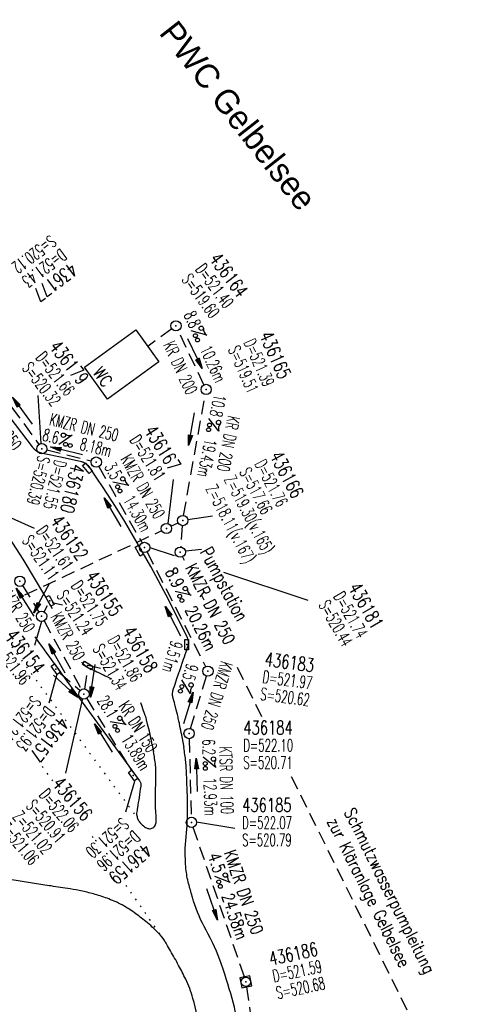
# Model space of a CAD drawing. Extents: x 454519 to 459636, y 422856 to 428936.
# Tile 17 of 82: x 458467 to 458533, y 423954 to 424097. Entities that reach past the tile are written whole.
import ezdxf
from ezdxf.enums import TextEntityAlignment as Align

# ---------------------------------------------------------------- set-up
doc = ezdxf.new("R2010")
doc.units = 0
doc.header["$LTSCALE"] = 2
doc.header["$MEASUREMENT"] = 0
for name, pattern in [('ACHSE', [5.5, 4, -0.5, 0.5, -0.5]), ('AUSGEZOGEN', [0]), ('GESTRICH-X2', [1.5, 1, -0.5]), ('PUNKTX2_STR', [0.6, 0.1, -0.5])]:
    doc.linetypes.add(name, pattern=pattern)
doc.layers.get('0').update_dxf_attribs({"linetype": 'CONTINUOUS'})
for name, color, linetype in [('236-GEBAEUDE', 8, 'AUSGEZOGEN'), ('236-HAUSNR', 7, 'AUSGEZOGEN'), ('ACHSETOP', 1, 'ACHSE'), ('FBR', 8, 'CONTINUOUS'), ('FBR_neu', 1, 'AUSGEZOGEN'), ('KANAL', 7, 'GESTRICH-X2'), ('NUTZUNG', 8, 'PUNKTX2_STR'), ('PFEIL', 7, 'CONTINUOUS'), ('SCHACHTNR', 6, 'CONTINUOUS'), ('SCHMUTZW', 30, 'GESTRICH-X2'), ('SCHRIFT', 7, 'AUSGEZOGEN'), ('SCHSYMBOL', 7, 'CONTINUOUS'), ('TEXTO', 4, 'CONTINUOUS'), ('TEXTU', 4, 'CONTINUOUS')]:
    doc.layers.add(name, color=color, linetype=linetype)
doc.styles.add('ROMANS', font='romans.shx', dxfattribs={"width": 0.8})
doc.styles.add('UNIR-H', font='unir_h.shx')

# ---------------------------------------------------------------- blocks, each defined once
blk = doc.blocks.new('GST')
at = {"color": 0}
blk.add_circle((0, 0), 0.75, dxfattribs=at)
blk.add_point((0, 0), dxfattribs=at)
blk = doc.blocks.new('10')
blk.add_blockref('GST', (0, 0))
blk = doc.blocks.new('PROM')
blk.add_line((1.57, 1.82), (0.02, 0.02))
for centre, radius in [((0.32, 1.51), 0.317), ((0.94, 0.29), 0.283), ((1.64, 0.29), 0.283)]:
    blk.add_circle(centre, radius)
blk.add_arc((0.99, 2.68), 1.03, 239.1414, 303.3549)
blk = doc.blocks.new('PFEIL2')
at = {"color": 0}
for p, q in [((0.88, 0), (-2.4, -0.01)), ((0.88, -0.27), (0.88, 0.28)), ((0.88, 0.28), (2.43, 0.01)), ((0.91, 0.27), (0.88, 0.26)), ((0.97, 0.26), (0.88, 0.25)), ((1.02, 0.25), (0.88, 0.23)), ((1.07, 0.24), (0.88, 0.21)), ((1.13, 0.23), (0.88, 0.19)), ((1.18, 0.22), (0.88, 0.17)), ((1.24, 0.21), (0.88, 0.15)), ((1.29, 0.21), (0.88, 0.14)), ((1.34, 0.2), (0.88, 0.12)), ((1.4, 0.19), (0.88, 0.1)), ((1.45, 0.18), (0.88, 0.08)), ((1.51, 0.17), (0.88, 0.06)), ((1.56, 0.16), (0.88, 0.04)), ((1.61, 0.15), (0.88, 0.02)), ((1.67, 0.14), (0.88, 0.01)), ((1.72, 0.13), (0.88, -0.01)), ((1.78, 0.12), (0.88, -0.03)), ((1.83, 0.11), (0.88, -0.05)), ((1.88, 0.1), (0.88, -0.07)), ((1.94, 0.09), (0.88, -0.09)), ((2.05, 0.08), (0.88, -0.12)), ((1.99, 0.08), (0.88, -0.11)), ((2.1, 0.07), (0.88, -0.14)), ((2.15, 0.06), (0.88, -0.16)), ((2.21, 0.05), (0.88, -0.18)), ((2.26, 0.04), (0.88, -0.2)), ((2.32, 0.03), (0.88, -0.22)), ((2.37, 0.02), (0.88, -0.23)), ((2.42, 0.01), (0.88, -0.25)), ((2.43, 0.01), (0.88, -0.27))]:
    blk.add_line(p, q, dxfattribs=at)
blk = doc.blocks.new('30')
at = {"color": 0}
for p, q in [((-0.75, -0.29), (-0.75, 0.29)), ((-0.75, 0.29), (0.75, 0.29)), ((0.75, 0.29), (0.75, -0.29)), ((0.75, -0.29), (-0.75, -0.29))]:
    blk.add_line(p, q, dxfattribs=at)
blk.add_point((0, 0), dxfattribs=at)
blk = doc.blocks.new('30S')
at = {"color": 0}
for p, q in [((-0.75, -0.58), (-0.75, 0)), ((-0.75, 0), (0.75, 0)), ((0.75, 0), (0.75, -0.58)), ((0.75, -0.58), (-0.75, -0.58))]:
    blk.add_line(p, q, dxfattribs=at)
blk.add_point((0, 0), dxfattribs=at)
blk = doc.blocks.new('20')
blk.add_lwpolyline([(-0.75, -0.75), (0.75, -0.75), (0.75, 0.75), (-0.75, 0.75)], close=True)
blk.add_circle((0, 0), 0.676)
blk.add_point((0, 0))

msp = doc.modelspace()

# ---------------------------------------------------------------- linework, layer by layer
at = {"layer": '236-GEBAEUDE', "ltscale": 10}
msp.add_lwpolyline([(458479.56, 424041.84), (458476.23, 424046.53), (458483.71, 424051.96), (458487.05, 424047.28), (458479.56, 424041.84)], dxfattribs=at)
at = {"layer": 'ACHSETOP'}
for points in [[(458142.07, 424478.93, -0.000001), (458146.87, 424467.39, 0.000017)], [(458190.07, 424363.51, 0.000003), (458193.38, 424355.55, 0.000002), (458197.9, 424344.68, 0.000394)], [(458529.04, 423842.41, 0.000015), (458537.05, 423832.81, -0.000008), (458545.06, 423823.21, -0.000003), (458553.06, 423813.61, -0.000003), (458561.07, 423804.01, -0.000006), (458569.08, 423794.41, 0.000006), (458577.08, 423784.81, 0.000004), (458581.72, 423779.26, 0.000001), (458590.82, 423768.34)], [(458328.66, 424098, 0.00209), (458335.55, 424087.59, 0.002084), (458342.55, 424077.21, 0.002076), (458349.63, 424066.9, 0.002079), (458356.78, 424056.66, 0.002089), (458364.03, 424046.46, 0.002092), (458371.35, 424036.34, 0.002089), (458378.76, 424026.29, 0.002086), (458386.27, 424016.28, 0.002076), (458393.97, 424006.17, 0.002148), (458401.51, 423996.46, 0.002013), (458410.57, 423984.98, 0.00284), (458417.08, 423976.9, 0.00106), (458425.68, 423966.39, 0.001798), (458430.79, 423960.23), (458431.88, 423958.92, -0.000009), (458432.97, 423957.61), (458448.98, 423938.41), (458465, 423919.21, 0.000003), (458473, 423909.61, -0.000003), (458481.01, 423900.01), (458497.02, 423880.81), (458513.03, 423861.61)]]:
    msp.add_lwpolyline(points, format="xyb", dxfattribs=at)
at = {"layer": 'FBR'}
for p, q in [((458490.32, 423993.16), (458490.7, 423991.04)), ((458486.1, 423991.4), (458486.27, 423990.46))]:
    msp.add_line(p, q, dxfattribs=at)
at = {"layer": 'FBR', "flags": 128}
msp.add_lwpolyline([(458124.18, 424515.99, -0.001577), (458129.72, 424503.52, -0.003444), (458132.2, 424497.78, -0.000868), (458136.37, 424487.88, -0.000698), (458141.52, 424475.57, -0.000083), (458141.72, 424475.08, -0.000002), (458149.18, 424457.16, -0.000619), (458151.25, 424452.15, -0.000287), (458155.71, 424441.34)], format="xyb", dxfattribs=at)
at = {"layer": 'FBR'}
for points in [[(458490.32, 423993.16), (458490.3, 423993.27), (458490.24, 423993.57), (458490.13, 423994.14), (458490.04, 423994.59), (458489.97, 423994.9), (458489.89, 423995.3), (458489.85, 423995.48), (458489.76, 423995.85), (458489.59, 423996.55), (458489.48, 423997), (458489.45, 423997.13), (458489.4, 423997.32), (458489.32, 423997.61), (458489.25, 423997.89), (458489.14, 423998.28), (458489.13, 423998.3), (458489.11, 423998.35), (458489.1, 423998.39), (458489.08, 423998.47), (458489.07, 423998.53), (458489.06, 423998.61), (458489.05, 423998.67), (458489.05, 423998.75), (458489.04, 423998.82), (458489.04, 423998.85), (458489.04, 423998.95), (458489.07, 423999.2), (458489.1, 423999.36), (458489.12, 423999.41), (458489.13, 423999.44), (458489.14, 423999.48), (458489.15, 423999.52), (458489.18, 423999.58), (458489.2, 423999.66), (458489.32, 424000.01), (458489.42, 424000.3), (458489.69, 424001.1), (458489.88, 424001.65), (458489.97, 424001.95), (458490.04, 424002.15), (458490.2, 424002.6), (458490.35, 424003.04), (458490.4, 424003.2), (458490.67, 424003.96), (458490.78, 424004.28), (458490.9, 424004.64), (458491.03, 424005), (458491.25, 424005.63), (458491.3, 424005.79), (458491.31, 424005.81), (458491.32, 424005.85), (458491.34, 424005.94), (458491.36, 424006.02), (458491.37, 424006.1), (458491.37, 424006.17), (458491.38, 424006.23), (458491.38, 424006.33), (458491.38, 424006.4), (458491.37, 424006.47), (458491.37, 424006.55), (458491.36, 424006.59), (458491.35, 424006.65), (458491.34, 424006.72), (458491.32, 424006.82), (458491.3, 424006.9), (458491.28, 424006.95), (458491.22, 424007.07), (458488.5, 424012.55), (458485.88, 424017.45), (458482.09, 424024), (458480.73, 424026.22), (458478.94, 424028.96), (458478.03, 424030.33), (458476.89, 424032.02), (458476.79, 424032.13), (458476.67, 424032.24), (458476.56, 424032.33), (458476.45, 424032.41), (458476.4, 424032.45), (458476.35, 424032.48), (458476.29, 424032.51), (458476.24, 424032.54), (458476.18, 424032.56), (458476.09, 424032.6), (458476, 424032.64), (458475.94, 424032.66), (458475.9, 424032.67), (458475.83, 424032.7), (458475.76, 424032.71), (458472.94, 424033.33), (458470.11, 424033.93), (458470.08, 424033.93), (458470.06, 424033.93), (458470.04, 424033.94), (458470.02, 424033.94), (458470, 424033.95), (458469.97, 424033.95), (458469.93, 424033.96), (458469.89, 424033.97), (458469.83, 424033.99), (458469.82, 424034), (458469.78, 424034.01), (458469.74, 424034.02), (458469.69, 424034.04), (458469.65, 424034.05), (458469.6, 424034.08), (458469.56, 424034.1), (458469.52, 424034.11), (458469.49, 424034.13), (458469.46, 424034.14), (458469.42, 424034.16), (458469.4, 424034.18), (458469.37, 424034.19), (458469.34, 424034.21), (458469.31, 424034.23), (458469.28, 424034.24), (458469.25, 424034.26), (458469.22, 424034.28), (458469.18, 424034.31), (458469.14, 424034.34), (458469.11, 424034.36), (458469.09, 424034.38), (458469.05, 424034.41), (458469, 424034.45), (458468.97, 424034.48), (458468.95, 424034.5), (458468.93, 424034.52), (458468.91, 424034.54), (458468.9, 424034.55), (458468.86, 424034.58), (458468.84, 424034.61), (458468.81, 424034.64), (458468.78, 424034.67), (458468.76, 424034.7), (458468.73, 424034.73), (458468.71, 424034.76), (458468.67, 424034.8), (458468.66, 424034.82), (458468.65, 424034.83), (458468.64, 424034.84), (458468.63, 424034.86), (458468.63, 424034.86), (458468.62, 424034.87), (458468.62, 424034.88), (458468.61, 424034.89), (458464.59, 424040.18)], [(458471.54, 424011.26), (458470.43, 424013.24), (458467.28, 424018.51), (458464.37, 424023.06)], [(458480.18, 424001.02), (458479.62, 424001.3), (458479.5, 424001.36), (458479.25, 424001.48), (458478.98, 424001.61), (458478.58, 424001.8), (458478.4, 424001.89), (458478.19, 424001.99), (458478.02, 424002.07), (458477.78, 424002.18), (458477.58, 424002.28), (458477.32, 424002.4), (458477.09, 424002.52), (458477.03, 424002.54), (458476.92, 424002.6), (458476.84, 424002.64), (458476.75, 424002.69), (458476.66, 424002.74), (458476.59, 424002.79), (458476.53, 424002.83), (458476.41, 424002.91), (458476.38, 424002.94), (458476.34, 424002.96), (458476.31, 424003), (458476.26, 424003.03), (458476.24, 424003.05), (458476.15, 424003.13), (458476.07, 424003.21), (458475.99, 424003.29), (458475.91, 424003.37), (458475.86, 424003.43), (458475.81, 424003.49), (458475.8, 424003.5)], [(458486.1, 423991.4), (458486.04, 423991.72), (458485.97, 423992.09), (458485.88, 423992.54), (458485.79, 423992.96), (458485.74, 423993.18), (458485.74, 423993.18), (458485.74, 423993.19), (458485.68, 423993.42), (458485.42, 423994.47), (458485.26, 423995.09), (458485.18, 423995.39), (458485.14, 423995.51), (458485.06, 423995.75), (458484.69, 423996.83), (458484.66, 423996.91), (458484.62, 423997.03), (458484.43, 423997.58)]]:
    msp.add_lwpolyline(points, dxfattribs=at)
at = {"layer": 'FBR_neu', "color": 8}
msp.add_lwpolyline([(458468.96, 424007.18, 0.000396), (458474.43, 423999.66), (458479.96, 423992.09), (458484.25, 423986.2, -0.044715), (458484.35, 423986.04, -0.046398), (458484.41, 423985.87, -0.047015), (458484.44, 423985.72, -0.050469), (458484.44, 423985.57, -0.006054), (458484.41, 423985.41, -0.000612), (458484.17, 423983.79, -0.003335), (458483.94, 423982.3, 0.006022), (458483.81, 423981.47, 0.081805), (458483.81, 423981.27, 0.029422), (458483.95, 423980.72, 0.088579), (458484.19, 423980.26, 0.052073), (458484.8, 423979.62, 0.094209), (458485.43, 423979.26, 0.142896), (458485.91, 423979.24, 0.165816), (458486.41, 423979.56, 0.154315), (458486.64, 423980.14, 0.035218), (458486.62, 423981.58, -0.022876), (458486.55, 423983.79, -0.003951), (458486.59, 423985.59, 0.003768), (458486.63, 423987.49, 0.033838), (458486.58, 423988.45, 0.015945), (458486.27, 423990.46)], format="xyb", dxfattribs=at)
at = {"layer": 'FBR_neu', "color": 8, "flags": 128}
for points in [[(458490.91, 423976.38, 0.013085), (458491.22, 423980.82, 0.01969), (458491.22, 423983.78, 0.000875), (458491.11, 423986.72, 0.001992), (458491.06, 423988.01, 0.017488), (458490.98, 423988.98, 0.008158), (458490.7, 423991.04)], [(458531.16, 423869.71, -0.006477), (458525.05, 423878.27, -0.015145), (458522.6, 423882.04, -0.001326), (458511.77, 423899.99, -0.012645), (458510.69, 423901.9, -0.001558), (458509.47, 423904.21, -0.0024), (458508.69, 423905.71, -0.008517), (458507.68, 423907.76, -0.004455), (458505.86, 423911.71, -0.028353), (458503.75, 423917.24, -0.028693), (458502.29, 423922.91, -0.010567), (458501.51, 423927.36, -0.005493), (458500.29, 423935.96, -0.012323), (458499.48, 423943.62, 0.016583), (458498.83, 423949.31, 0.027384), (458497.93, 423953.73, 0.020693), (458496.18, 423959.44, 0.041829), (458493.93, 423964.44, -0.04992), (458492.11, 423968.66, -0.008204), (458491.91, 423969.35, -0.003069), (458491.39, 423971.23, -0.042272), (458491.01, 423973.35, -0.029876), (458490.91, 423976.38)], [(458503.42, 423903.14, -0.008279), (458501.53, 423907.37, -0.019118), (458500.81, 423909.25, -0.005765), (458497.37, 423919.76, -0.028176), (458496.82, 423921.96, -0.009628), (458496.13, 423925.89, -0.004179), (458494.8, 423935, -0.010231), (458493.84, 423943.25, 0.013538), (458493.07, 423949.47, 0.028339), (458492.02, 423954.49, 0.048663), (458490.97, 423957.29, 0.008566), (458489.94, 423959.29, 0.007965), (458488.76, 423961.41, 0.00306), (458488.17, 423962.42, 0.006357), (458487.87, 423962.9, 0.053013), (458487, 423964.01, 0.029855), (458485.15, 423965.69, 0.010834), (458483.49, 423966.97, 0.020567), (458482.57, 423967.59, 0.005489), (458481.87, 423968.01, 0.011944), (458481.54, 423968.19, 0.017287), (458480.83, 423968.54, 0.011755), (458479.75, 423968.98, 0.011195), (458478.76, 423969.34, 0.011583), (458477.78, 423969.64, 0.014543), (458475.91, 423970.11, 0.015186), (458474.1, 423970.45, 0.001437), (458471.37, 423970.87, -0.001598), (458468.92, 423971.25), (458459.02, 423972.83, 0.000016), (458456.22, 423973.27, 0.000007), (458450.28, 423974.21)]]:
    msp.add_lwpolyline(points, format="xyb", dxfattribs=at)
at = {"layer": 'KANAL'}
for p, q in [((458463.82, 424043.13), (458469.56, 424035.24)), ((458470.72, 424034.44), (458477.2, 424032.84)), ((458478.31, 424032.02), (458484.6, 424020.88)), ((458485.33, 424019.57), (458493.87, 424002.86)), ((458467.19, 424014.66), (458469.56, 424010.81)), ((458470.31, 424010.84), (458470.81, 424011.78)), ((458470.31, 424009.53), (458475.78, 423999.53)), ((458472.61, 424001.97), (458475.59, 423999.38)), ((458476.25, 423999.59), (458476.66, 424002.28)), ((458491.67, 423993.81), (458493.98, 424001.48)), ((458476.53, 423998.22), (458483.06, 423987.69)), ((458491.48, 423992.34), (458491.77, 423980.91)), ((458492.03, 423979.44), (458499.5, 423957.59)), ((458499.84, 423956.16), (458502.88, 423934.06))]:
    msp.add_line(p, q, dxfattribs=at)
at = {"layer": 'NUTZUNG', "flags": 128}
for points in [[(458458.52, 424015.42), (458471.95, 423997.07), (458483.65, 423981.15)], [(458471.6, 423986.18), (458469.78, 423988.67)], [(458477.47, 423977.91), (458476.78, 423978.92)], [(458487.87, 423962.9), (458482.15, 423971.16)]]:
    msp.add_lwpolyline(points, dxfattribs=at)
at = {"layer": 'SCHACHTNR'}
for p, q in [((458469.89, 424035.37), (458469.44, 424042.36)), ((458488.4, 424023.7), (458489.18, 424030.13)), ((458464.67, 424024.95), (458468.87, 424023.02)), ((458494.88, 424024.81), (458491.27, 424024.24)), ((458485.72, 424020.23), (458489.27, 424019.05)), ((458493.28, 424019.92), (458490.92, 424019.68, 1043.57)), ((458496.48, 424016.64), (458508.78, 424012.54)), ((458471.5, 424012.21), (458473, 424011.88)), ((458469.93, 424009.43), (458468.93, 424005.94)), ((458478.55, 424002.59), (458476.76, 424003.01)), ((458472.16, 424001.75), (458471.03, 423997.53)), ((458475.92, 423998.19), (458473.46, 423987.3)), ((458483.49, 423986.12), (458482.18, 423981.64)), ((458492.56, 423980.23), (458498.15, 423979.31))]:
    msp.add_line(p, q, dxfattribs=at)
at = {"layer": 'SCHMUTZW', "flags": 128}
for points in [[(458488.95, 424052.1), (458485.44, 424049.54)], [(458493.63, 424043.95), (458489.87, 424051.87)], [(458490.66, 424024.89), (458493.82, 424042.54)], [(458488.82, 424023.32), (458489.85, 424023.82)], [(458490.47, 424023.4), (458490.24, 424020.29)], [(458467.51, 424013.31), (458487.47, 424022.68)]]:
    msp.add_lwpolyline(points, dxfattribs=at)
at = {"layer": 'SCHMUTZW'}
for points in [[(458490.5, 424018.86), (458490.73, 424018.39)], [(458493.22, 424013.37), (458493.6, 424012.6)], [(458498.48, 424002.76), (458502.06, 423995.52)], [(458506.36, 423986.85), (458534.56, 423929.94), (458566.21, 423881.77), (458582.65, 423876.95), (458587.2, 423871.79)]]:
    msp.add_lwpolyline(points, dxfattribs=at)

# ---------------------------------------------------------------- block references
at = {"layer": 'PFEIL'}
for p, rotation in [((458492.31, 424048.5), 295.7754983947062), ((458467.14, 424040.16), 126.0161), ((458491.82, 424037.48), 259.6131163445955), ((458473.6, 424034.35), 166.1167), ((458480.3, 424025.35), 119.5346), ((458469.98, 424012.86), 241.607), ((458467.53, 424012.22), 121.8551), ((458489.11, 424009.48), 117.1025), ((458472.17, 424004.05), 118.5598), ((458477.43, 424000.78), 261.3815), ((458473.46, 423999.98), 317.072), ((458491.35, 423996.81), 73.15649999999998), ((458478.95, 423992.43), 121.8309), ((458492.58, 423987.07), 91.4799), ((458494.83, 423968.2), 288.8462)]:
    msp.add_blockref('PFEIL2', p, dxfattribs=dict(at, rotation=rotation))
at = {"layer": 'SCHSYMBOL'}
for name, p, rotation in [('10', (458489.55, 424052.54), 90), ('10', (458493.95, 424043.27), 90), ('10', (458469.99, 424034.63), 90), ('GST', (458477.93, 424032.67), 90), ('30S', (458476.86, 424031.96), 309.9347624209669), ('10', (458490.53, 424024.15), 90), ('10', (458488.15, 424022.99), 90), ('30S', (458484.46, 424019.92), 299.5066652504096), ('GST', (458484.98, 424020.23), 90), ('10', (458490.18, 424019.54, 1043.57), 90), ('10', (458466.79, 424015.3), 90), ('30', (458471.18, 424012.45), 118.4510147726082), ('10', (458469.96, 424010.19), 90), ('30', (458491.11, 424006.06), 90), ('30', (458472.03, 424002.47), 125.4818032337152), ('30', (458476.71, 424003.03), 148.1402167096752), ('10', (458494.21, 424002.19), 90), ('10', (458476.13, 423998.86), 90), ('10', (458491.46, 423993.09), 90), ('30', (458483.29, 423986.96), 125.9739255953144), ('10', (458491.8, 423980.15), 90), ('20', (458499.74, 423956.89), 101.977445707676)]:
    msp.add_blockref(name, p, dxfattribs=dict(at, rotation=rotation))
at = {"layer": 'TEXTU'}
for p, rotation in [((458491.73, 424051.84), 294.8582024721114), ((458494.34, 424039.06), 258.6958204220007), ((458472.47, 424035.21), 346.1166999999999), ((458480.32, 424029.75), 299.5346), ((458489.41, 424013.82), 297.1025), ((458490.4, 424000.93), 253.1565000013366), ((458479.91, 423994.79), 301.8309), ((458493.5, 423989.65), 271.4799000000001), ((458495.21, 423972.27), 288.8462)]:
    msp.add_blockref('PROM', p, dxfattribs=dict(at, rotation=rotation))

# ---------------------------------------------------------------- texts
at = {"layer": '236-HAUSNR', "style": 'ROMANS', "width": 0.8}
msp.add_text('WC', height=1.8, rotation=306.5247, dxfattribs=at).set_placement((458477.34, 424045.69))
at = {"layer": 'SCHACHTNR', "style": 'ROMANS'}
for s, height, rotation, width, p in [('S=520.12', 1.8, 217.1831, 0.6, (458471.2, 424065.86)), ('D=521.43', 1.8, 217.1831, 0.6, (458472.71, 424063.86)), ('436164', 2, 306.5138, 0.7, (458494.31, 424062.25)), ('436177', 2, 217.1831, 0.7, (458474.22, 424061.87)), ('D=521.40', 1.8, 306.5138, 0.6, (458492.3, 424060.76)), ('S=519.60', 1.8, 306.5138, 0.6, (458490.29, 424059.28)), ('D=521.39', 1.8, 293.9715, 0.6, (458499.38, 424050.14)), ('436165', 2, 293.9715, 0.7, (458501.66, 424051.16)), ('436179', 2, 308.0495, 0.7, (458470.97, 424049.42)), ('S=519.51', 1.8, 293.9715, 0.6, (458497.1, 424049.13)), ('D=521.66', 1.8, 308.0495, 0.6, (458469, 424047.88)), ('S=520.32', 1.8, 308.0495, 0.6, (458467.03, 424046.34)), ('436167', 2, 302.2073, 0.7, (458484.84, 424037.23)), ('D=521.81', 1.8, 302.2073, 0.6, (458482.73, 424035.9)), ('S=520.39', 1.8, 256.5948, 0.6, (458469.45, 424033.69)), ('436166', 2, 297.7102, 0.7, (458503.17, 424033.59)), ('D=521.55', 1.8, 256.5948, 0.6, (458471.88, 424033.11)), ('436180', 2, 256.5948, 0.7, (458474.31, 424032.53)), ('S=517.66', 1.8, 297.7102, 0.6, (458498.74, 424031.26)), ('D=521.76', 1.8, 297.7102, 0.6, (458500.96, 424032.42)), ('Z=519.30(v.165) ', 1.8, 297.7102, 0.6, (458496.51, 424030.15)), ('Z=518.11(v.167) ', 1.8, 297.7102, 0.6, (458493.82, 424028.78)), ('436152', 2, 304.6056, 0.7, (458471.15, 424024.05)), ('D=521.61', 1.8, 304.6056, 0.6, (458469.09, 424022.63)), ('S=521.11', 1.8, 304.6056, 0.6, (458467.03, 424021.21)), ('Pumpstation', 2, 298.0687, 0.7, (458492.96, 424019.57, 1043.57)), ('436155', 2, 303.3282, 0.7, (458476.27, 424015.99)), ('D=521.75', 1.8, 303.3282, 0.6, (458474.18, 424014.62)), ('436181', 2, 299.7476, 0.7, (458514.61, 424014.35)), ('S=521.24', 1.8, 303.3282, 0.6, (458472.09, 424013.24)), ('D=521.74', 1.8, 299.7476, 0.6, (458512.44, 424013.11)), ('S=520.44', 1.8, 299.7476, 0.6, (458510.27, 424011.87)), ('436154', 2, 307.4304, 0.7, (458464.61, 424007.3)), ('D=521.86', 1.8, 300.0243, 0.6, (458479.51, 424006.72)), ('436158', 2, 300.0243, 0.7, (458481.68, 424007.97)), ('D=521.96', 1.8, 307.4304, 0.6, (458462.62, 424005.78)), ('S=521.34', 1.8, 300.0243, 0.6, (458477.35, 424005.47)), ('436183', 2, 352.5777, 0.7, (458502.41, 424002.97)), ('D=521.97', 1.8, 352.5777, 0.6, (458502.09, 424000.5)), ('S=520.62', 1.8, 352.5777, 0.6, (458501.77, 423998.02)), ('S=521.24', 1.8, 232.1897, 0.6, (458468.58, 423998.75)), ('D=521.93', 1.8, 232.1897, 0.6, (458470.56, 423997.22)), ('436157', 2, 232.1897, 0.7, (458472.53, 423995.69)), ('436156', 2, 309.7561, 0.7, (458471.41, 423985.7)), ('D=522.06', 1.8, 309.7561, 0.6, (458469.49, 423984.1)), ('S=520.91', 1.8, 309.7561, 0.6, (458467.57, 423982.5)), ('Z=521.02', 1.8, 309.7561, 0.6, (458465.65, 423980.9)), ('Z=521.06', 1.8, 309.7561, 0.6, (458463.73, 423979.3)), ('S=521.30', 1.8, 221.5318, 0.6, (458481.65, 423980.94)), ('D=521.96', 1.8, 221.5318, 0.6, (458483.3, 423979.07)), ('436159', 2, 221.5318, 0.7, (458484.96, 423977.2)), ('436186', 2, 11.9774, 0.7, (458503.33, 423959.26)), ('D=521.59', 1.8, 11.9774, 0.6, (458503.85, 423956.82)), ('S=520.68', 1.8, 11.9774, 0.6, (458504.37, 423954.37))]:
    msp.add_text(s, height=height, rotation=rotation, dxfattribs=dict(at, width=width)).set_placement(p)
for s, height, width, p in [('436184', 2, 0.7, (458499.37, 423992.97)), ('D=522.10', 1.8, 0.6, (458499.37, 423990.47)), ('S=520.71', 1.8, 0.6, (458499.37, 423987.97)), ('436185', 2, 0.7, (458499.2, 423981.68)), ('D=522.07', 1.8, 0.6, (458499.2, 423979.18)), ('S=520.79', 1.8, 0.6, (458499.2, 423976.68))]:
    msp.add_text(s, height=height, dxfattribs=dict(at, width=width)).set_placement(p)
at = {"layer": 'SCHMUTZW', "style": 'ROMANS', "width": 0.8}
for s, p in [('Schmutzwasserpumpleitung', (458513.99, 423981.67, 1043.57)), ('zur Kläranlage Gelbelsee', (458511.51, 423980.29, 1043.57))]:
    msp.add_text(s, height=1.8, rotation=296.4544, dxfattribs=at).set_placement(p)
at = {"layer": 'SCHRIFT', "style": 'UNIR-H'}
msp.add_text('PWC Gelbelsee', height=3.5, rotation=308.118, dxfattribs=at).set_placement((458486.97, 424095.21, -522.51))
at = {"layer": 'TEXTO', "style": 'ROMANS'}
for s, rotation, width, p in [('KR DN 200', 294.8582, 0.6, (458489.39, 424046.06)), ('KMZR 250', 306.0161, 0.6, (458463.52, 424037.21)), ('KMZR DN 250', 346.1167, 0.6, (458475.93, 424036.89)), ('KR DN 200', 258.6958, 0.6, (458496.32, 424035.52)), ('KMZR DN 250', 299.5346, 0.6, (458483.93, 424028.68)), ('KMZR DN 250', 297.1025, 0.75, (458493.74, 424011.59)), ('KMZR 250', 301.8551, 0.6, (458465.61, 424010.81)), ('KMZR 250', 298.5598, 0.6, (458473.01, 424006.85)), ('KMZR DN 250', 253.1565, 0.6, (458494.66, 423998.87)), ('KR DN 150', 301.8309, 0.6, (458483.26, 423993.64)), ('KTSR DN 100', 271.4799, 0.6, (458496.01, 423986.25)), ('KMZR DN 250', 288.8462, 0.75, (458498.57, 423969.7))]:
    msp.add_text(s, height=1.8, rotation=rotation, dxfattribs=dict(at, width=width)).set_placement(p, align=Align.CENTER)
at = {"layer": 'TEXTU', "style": 'ROMANS'}
for s, rotation, width, p in [('8.8', 294.8582, 0.6, (458490.64, 424054.15)), ('10.26m', 294.8582, 0.6, (458492.99, 424049.13)), ('10.8', 258.6958, 0.6, (458495.1, 424042.65)), ('8.6', 346.1167, 0.6, (458469.97, 424035.84)), ('8.18m', 346.1167, 0.6, (458475.41, 424034.52)), ('19.43m', 258.6958, 0.6, (458493.76, 424036.13)), ('3.5', 299.5346, 0.6, (458479.05, 424031.97)), ('14.30m', 299.5346, 0.6, (458481.8, 424027.16)), ('8.9', 297.1025, 0.75, (458487.92, 424016.69)), ('20.26m', 297.1025, 0.75, (458490.79, 424011.13)), ('9.51m', 253.1565, 0.6, (458488.85, 424006.74)), ('9.5', 253.1565, 0.6, (458491.13, 424003.39)), ('28.1', 301.8309, 0.6, (458477.99, 423997.91)), ('13.89m', 301.8309, 0.6, (458481.49, 423992.25)), ('6.2', 271.4799, 0.6, (458493.41, 423992.25)), ('12.93m', 271.4799, 0.6, (458493.6, 423986.63)), ('4.5', 288.8462, 0.75, (458494.17, 423975.32)), ('24.58m', 288.8462, 0.75, (458496.17, 423969.42))]:
    msp.add_text(s, height=1.8, rotation=rotation, dxfattribs=dict(at, width=width)).set_placement(p)

doc.saveas('drawing.dxf')
